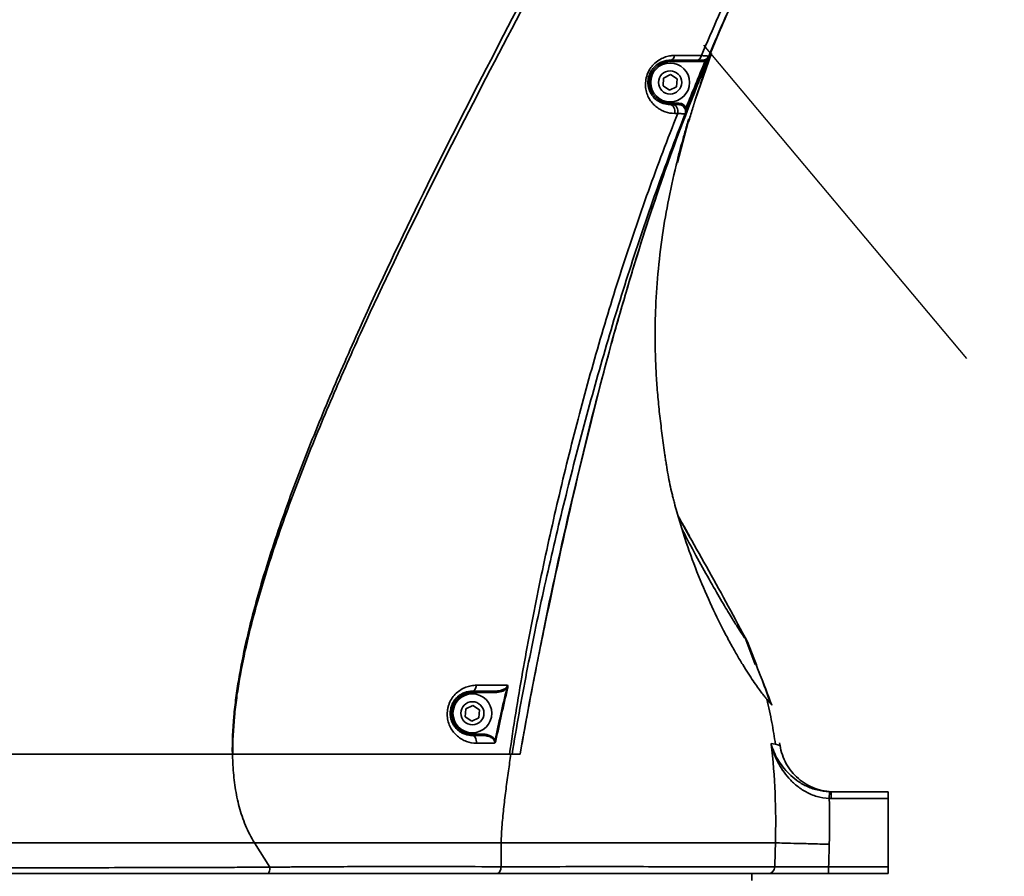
# Model space of a CAD drawing. Header units: millimetres. Extents: x -7686 to -856, y -458 to 6140.
# Tile 35 of 102: x -5885 to -5741, y 3407 to 3533. Entities that reach past the tile are written whole.
import ezdxf

# ---------------------------------------------------------------- set-up
doc = ezdxf.new("R2010")
doc.units = ezdxf.units.MM
doc.header["$LTSCALE"] = 5
doc.header["$PDSIZE"] = -1
doc.linetypes.add('ACAD_ISO10W100', pattern=[18, 12, -3, 0, -3])
doc.dimstyles.new('本体 安装', dxfattribs={"dimtxt": 24, "dimasz": 12, "dimexe": 7, "dimexo": 0.625, "dimtad": 1, "dimtoh": 1, "dimtxsty": 'Standard', "dimcen": 2.5, "dimclrd": 1, "dimclre": 1, "dimclrt": 4, "dimadec": 0, "dimazin": 0, "dimtfac": 1, "dimtmove": 0, "dimatfit": 3, "dimfxl": 1, "dimarcsym": 0})

# ---------------------------------------------------------------- blocks, each defined once
blk = doc.blocks.new('*D78')
at = {"color": 1, "linetype": 'ByBlock', "lineweight": -2, "transparency": 16777216}
for p, q in [((-5843.33, 3598.26), (-6087.36, 3598.26)), ((-6080.36, 3586.26), (-6080.36, 3220.26)), ((-5831.34, 3208.26), (-6087.36, 3208.26))]:
    blk.add_line(p, q, dxfattribs=at)
at = {"color": 1, "linetype": 'ByBlock', "transparency": 16777216}
for points in [[(-6082.36, 3586.26), (-6078.36, 3586.26), (-6080.36, 3598.26)], [(-6082.36, 3220.26), (-6078.36, 3220.26), (-6080.36, 3208.26)]]:
    blk.add_solid(points, dxfattribs=at)
at = {"layer": 'Defpoints', "color": 0, "linetype": 'ByBlock', "transparency": 16777216}
for p in [(-5842.71, 3598.26), (-6080.36, 3208.26), (-5830.71, 3208.26)]:
    blk.add_point(p, dxfattribs=at)
at = {"color": 4, "linetype": 'ByBlock', "transparency": 16777216, "insert": (-6092.99, 3427.58), "char_height": 24, "attachment_point": 5, "rotation": 90}
blk.add_mtext('390', dxfattribs=at)
blk = doc.blocks.new('*D82')
at = {"color": 1, "linetype": 'ByBlock', "lineweight": -2, "transparency": 16777216}
blk.add_arc((-5842.71, 3598.26), 196.77, 313.4946, 86.5054, dxfattribs=at)
at = {"color": 1, "linetype": 'ByBlock', "transparency": 16777216}
for points in [[(-5830.78, 3792.67), (-5830.65, 3796.67), (-5842.71, 3795.03)], [(-5705.94, 3454.02), (-5708.6, 3457), (-5716.23, 3447.52)]]:
    blk.add_solid(points, dxfattribs=at)
at = {"layer": 'Defpoints', "color": 0, "linetype": 'ByBlock', "transparency": 16777216}
for p in [(-5842.71, 4028.26), (-5842.71, 3598.26), (-5842.71, 3598.26), (-5646.27, 3586.82), (-5566.31, 3268.86)]:
    blk.add_point(p, dxfattribs=at)
at = {"color": 4, "linetype": 'ByBlock', "transparency": 16777216, "insert": (-5655.42, 3691.91), "char_height": 24, "attachment_point": 5, "rotation": 296.5657}
blk.add_mtext('140°', dxfattribs=at)

msp = doc.modelspace()

# ---------------------------------------------------------------- linework, layer by layer
at = {"color": 2, "linetype": 'ACAD_ISO10W100'}
msp.add_line((-5842.71, 3598.258), (-5566.311, 3268.859), dxfattribs=at)
at = {"linetype": 'Continuous', "lineweight": 35}
for p, q in [((-5789.71, 3526.808), (-5789.71, 3527.008)), ((-5789.71, 3526.808), (-5784.968, 3526.808)), ((-5783.633, 3528.056), (-5785.989, 3521.3)), ((-5784.968, 3526.808), (-5784.968, 3527.008)), ((-5784.571, 3526.876), (-5784.386, 3526.799)), ((-5784.047, 3527.619), (-5784.05, 3527.619)), ((-5790.748, 3523.252), (-5790.667, 3524.404)), ((-5790.667, 3524.404), (-5789.629, 3524.91)), ((-5789.629, 3524.91), (-5788.671, 3524.264)), ((-5788.671, 3524.264), (-5788.753, 3523.112)), ((-5789.791, 3522.606), (-5790.748, 3523.252)), ((-5788.753, 3523.112), (-5789.791, 3522.606)), ((-5789.71, 3520.708), (-5789.71, 3520.508)), ((-5788.435, 3520.708), (-5789.71, 3520.708)), ((-5788.435, 3520.708), (-5788.435, 3520.508)), ((-5788.06, 3520.648), (-5788.123, 3520.458)), ((-5787.355, 3520.033), (-5787.169, 3519.959)), ((-5787.505, 3519.142), (-5787.504, 3519.142)), ((-5787.051, 3517.983), (-5788.647, 3512.039)), ((-5786.902, 3457.25), (-5788.543, 3460.163)), ((-5777.245, 3438.415), (-5778.612, 3442.093)), ((-5778.368, 3441.728), (-5777.351, 3439.099)), ((-5818.71, 3434.308), (-5818.71, 3434.508)), ((-5818.71, 3434.308), (-5815.367, 3434.308)), ((-5815.367, 3434.308), (-5815.367, 3434.508)), ((-5813.666, 3434.902), (-5813.545, 3434.873)), ((-5819.748, 3430.752), (-5819.667, 3431.904)), ((-5819.667, 3431.904), (-5818.629, 3432.41)), ((-5818.629, 3432.41), (-5817.671, 3431.764)), ((-5817.671, 3431.764), (-5817.753, 3430.612)), ((-5818.791, 3430.106), (-5819.748, 3430.752)), ((-5817.753, 3430.612), (-5818.791, 3430.106)), ((-5818.71, 3428.208), (-5818.71, 3428.008)), ((-5817.297, 3428.208), (-5818.71, 3428.208)), ((-5817.297, 3428.208), (-5817.297, 3428.008)), ((-5815.377, 3427.308), (-5815.256, 3427.283)), ((-5773.587, 3426.531), (-5773.655, 3426.923)), ((-5766.376, 3418.762), (-5766.345, 3419.762)), ((-5766.094, 3418.758), (-5766.094, 3419.758)), ((-5766.094, 3419.758), (-5757.71, 3419.758)), ((-5757.71, 3418.758), (-5766.094, 3418.758)), ((-5757.71, 3419.758), (-5757.71, 3418.758)), ((-5757.71, 3418.758), (-5757.71, 3408.758)), ((-5848.412, 3408.698), (-5850.659, 3412.258)), ((-5766.453, 3407.758), (-5766.453, 3408.758)), ((-5766.453, 3408.758), (-5757.71, 3408.758)), ((-5757.71, 3408.758), (-5757.71, 3407.758)), ((-5777.71, 3406.758), (-5777.71, 3407.758)), ((-5757.71, 3407.758), (-5766.453, 3407.758))]:
    msp.add_line(p, q, dxfattribs=at)
at = {"linetype": 'Continuous', "lineweight": 35, "flags": 128}
for points in [[(-5789.71, 3520.508), (-5789.546, 3520.481), (-5789.391, 3520.401), (-5789.254, 3520.273), (-5789.141, 3520.103), (-5789.06, 3519.901), (-5789.013, 3519.678), (-5789.004, 3519.445), (-5789.034, 3519.216)], [(-5789.275, 3520.508), (-5789.111, 3520.481), (-5788.956, 3520.401), (-5788.818, 3520.273), (-5788.705, 3520.103), (-5788.622, 3519.901), (-5788.576, 3519.677), (-5788.567, 3519.445), (-5788.596, 3519.216)], [(-5786.887, 3518.35), (-5787.035, 3517.988), (-5787.093, 3517.884)], [(-5786.888, 3518.35), (-5787.033, 3517.995), (-5787.061, 3517.943)], [(-5818.71, 3434.508), (-5818.606, 3434.524), (-5818.505, 3434.571), (-5818.411, 3434.647), (-5818.327, 3434.751), (-5818.254, 3434.879), (-5818.196, 3435.027), (-5818.154, 3435.19), (-5818.13, 3435.363)], [(-5818.71, 3428.008), (-5818.585, 3427.986), (-5818.466, 3427.92), (-5818.358, 3427.813), (-5818.266, 3427.67), (-5818.193, 3427.498), (-5818.144, 3427.304), (-5818.12, 3427.096), (-5818.122, 3426.885)], [(-5848.411, 3408.697), (-5848.411, 3408.697), (-5848.411, 3408.697)]]:
    msp.add_lwpolyline(points, dxfattribs=at)
at = {"linetype": 'Continuous', "lineweight": 35}
for centre, radius in [((-5789.71, 3523.758), 2.85), ((-5789.71, 3523.758), 1.699), ((-5818.71, 3431.258), 2.85), ((-5818.71, 3431.258), 1.699)]:
    msp.add_circle(centre, radius, dxfattribs=at)
at = {"color": 4, "linetype": 'ByBlock'}
for radius, start, end in [(872.295, 310, 170), (158.224, 319.59613, 86.03661)]:
    msp.add_arc((-5842.71, 3598.258), radius, start, end, dxfattribs=at)
at = {"linetype": 'Continuous', "lineweight": 35}
for centre, radius, start, end in [((-5789.71, 3523.758), 3.05, 90, 270), ((-5789.826, 3527.774), 0.775, 278.61666, 354.87511), ((-5785.897, 3527.79), 0.788, 277.46144, 353.45885), ((-5784.971, 3528.008), 1, 270.0012, 337.11838), ((-5788.435, 3519.508), 1, 338.50976, 71.78609), ((-5818.71, 3431.258), 3.05, 90, 270), ((-5775.343, 3408.751), 0.993, 270.37325, 358.88688)]:
    msp.add_arc(centre, radius, start, end, dxfattribs=at)
for points, knots in [([(-5784.959, 3584.933), (-5788.43, 3578.512), (-5791.927, 3572.104), (-5798.897, 3559.276), (-5802.372, 3552.857), (-5809.256, 3539.983), (-5812.667, 3533.528), (-5819.376, 3520.562), (-5822.678, 3514.051), (-5829.111, 3500.946), (-5832.239, 3494.361), (-5836.723, 3484.407), (-5838.182, 3481.076), (-5841.01, 3474.382), (-5842.378, 3471.018), (-5844.993, 3464.245), (-5846.24, 3460.837), (-5848.565, 3453.959), (-5849.644, 3450.49), (-5851.07, 3445.215), (-5851.514, 3443.445), (-5852.317, 3439.875), (-5852.678, 3438.075), (-5853.133, 3435.344), (-5853.27, 3434.429), (-5853.511, 3432.6), (-5853.613, 3431.685), (-5853.861, 3428.936), (-5853.945, 3427.1), (-5853.914, 3425.258)], [0, 0, 0, 0, 0.125, 0.125, 0.25, 0.25, 0.375, 0.375, 0.5, 0.5, 0.625, 0.625, 0.6875, 0.6875, 0.75, 0.75, 0.8125, 0.8125, 0.875, 0.875, 0.90625, 0.90625, 0.9375, 0.9375, 0.953125, 0.953125, 0.96875, 0.96875, 1, 1, 1, 1]), ([(-5853.856, 3425.258), (-5853.876, 3427.099), (-5853.781, 3428.934), (-5853.517, 3431.68), (-5853.409, 3432.594), (-5853.158, 3434.421), (-5853.016, 3435.334), (-5852.545, 3438.062), (-5852.173, 3439.858), (-5851.35, 3443.422), (-5850.896, 3445.188), (-5849.44, 3450.452), (-5848.342, 3453.913), (-5845.979, 3460.775), (-5844.714, 3464.174), (-5842.063, 3470.929), (-5840.678, 3474.283), (-5837.816, 3480.959), (-5836.34, 3484.281), (-5831.808, 3494.205), (-5828.649, 3500.771), (-5822.161, 3513.838), (-5818.835, 3520.33), (-5812.083, 3533.264), (-5808.657, 3539.703), (-5801.745, 3552.55), (-5798.26, 3558.958), (-5791.254, 3571.754), (-5787.734, 3578.142), (-5784.195, 3584.521)], [0, 0, 0, 0, 0.03125, 0.03125, 0.046875, 0.046875, 0.0625, 0.0625, 0.09375, 0.09375, 0.125, 0.125, 0.1875, 0.1875, 0.25, 0.25, 0.3125, 0.3125, 0.375, 0.375, 0.5, 0.5, 0.625, 0.625, 0.75, 0.75, 0.875, 0.875, 1, 1, 1, 1]), ([(-5764.028, 3573.45), (-5765.012, 3570.325), (-5766.158, 3567.27), (-5768.656, 3561.251), (-5770.006, 3558.285), (-5772.761, 3552.377), (-5774.166, 3549.435), (-5776.945, 3543.537), (-5778.321, 3540.582), (-5781.004, 3534.643), (-5782.312, 3531.657), (-5784.833, 3525.653), (-5786.048, 3522.635), (-5789.55, 3513.53), (-5791.694, 3507.393), (-5794.656, 3498.097), (-5795.602, 3494.984), (-5797.418, 3488.731), (-5798.288, 3485.591), (-5800.804, 3476.155), (-5802.357, 3469.836), (-5805.301, 3457.16), (-5806.697, 3450.805), (-5808.682, 3441.247), (-5809.324, 3438.057), (-5810.56, 3431.665), (-5811.158, 3428.462), (-5811.707, 3425.258)], [0, 0, 0, 0, 0.0625, 0.0625, 0.125, 0.125, 0.1875, 0.1875, 0.25, 0.25, 0.3125, 0.3125, 0.375, 0.375, 0.5, 0.5, 0.5625, 0.5625, 0.625, 0.625, 0.75, 0.75, 0.875, 0.875, 0.9375, 0.9375, 1, 1, 1, 1]), ([(-5764.787, 3573.647), (-5766.115, 3569.662), (-5767.706, 3565.788), (-5770.255, 3560.047), (-5771.131, 3558.144), (-5772.905, 3554.349), (-5773.804, 3552.456), (-5775.6, 3548.67), (-5776.497, 3546.776), (-5778.279, 3542.985), (-5779.163, 3541.086), (-5781.78, 3535.377), (-5783.479, 3531.551), (-5785.114, 3527.7)], [0, 0, 0, 0, 0.25, 0.25, 0.375, 0.375, 0.5, 0.5, 0.625, 0.625, 0.75, 0.75, 1, 1, 1, 1]), ([(-5784.05, 3527.619), (-5782.431, 3531.458), (-5780.747, 3535.27), (-5777.285, 3542.855), (-5775.507, 3546.628), (-5772.837, 3552.288), (-5771.948, 3554.175), (-5770.196, 3557.959), (-5769.332, 3559.857), (-5767.665, 3563.677), (-5766.861, 3565.6), (-5765.357, 3569.488), (-5764.657, 3571.454), (-5764.028, 3573.45)], [0, 0, 0, 0, 0.25, 0.25, 0.5, 0.5, 0.625, 0.625, 0.75, 0.75, 0.875, 0.875, 1, 1, 1, 1]), ([(-5782.401, 3531.359), (-5784.241, 3526.936), (-5788.035, 3517.815), (-5792.962, 3503.68), (-5797.867, 3487.53), (-5802.536, 3469.628), (-5806.989, 3450.01), (-5809.948, 3435.195), (-5811.412, 3426.925), (-5811.707, 3425.258)], [0, 0, 0, 0, 0.13026015, 0.26860039, 0.40688321, 0.58921093, 0.77159809, 0.95395605, 1, 1, 1, 1]), ([(-5789.054, 3527.705), (-5789.304, 3527.705), (-5789.559, 3527.684), (-5790.078, 3527.591), (-5790.34, 3527.52), (-5790.861, 3527.32), (-5791.123, 3527.19), (-5791.635, 3526.861), (-5791.882, 3526.664), (-5792.227, 3526.312), (-5792.336, 3526.188), (-5792.541, 3525.923), (-5792.638, 3525.782), (-5792.903, 3525.338), (-5793.041, 3525.026), (-5793.241, 3524.367), (-5793.296, 3524.04), (-5793.324, 3523.553), (-5793.324, 3523.392), (-5793.306, 3523.082), (-5793.289, 3522.93), (-5793.215, 3522.487), (-5793.135, 3522.205), (-5792.934, 3521.686), (-5792.811, 3521.446), (-5792.531, 3521), (-5792.374, 3520.796), (-5792.039, 3520.43), (-5791.861, 3520.266), (-5791.482, 3519.973), (-5791.283, 3519.843), (-5790.864, 3519.618), (-5790.647, 3519.524), (-5789.984, 3519.297), (-5789.521, 3519.216), (-5789.034, 3519.216)], [0, 0, 0, 0, 0.0625, 0.0625, 0.125, 0.125, 0.1875, 0.1875, 0.25, 0.25, 0.28125, 0.28125, 0.3125, 0.3125, 0.375, 0.375, 0.4375, 0.4375, 0.46875, 0.46875, 0.5, 0.5, 0.5625, 0.5625, 0.625, 0.625, 0.6875, 0.6875, 0.75, 0.75, 0.8125, 0.8125, 0.875, 0.875, 1, 1, 1, 1]), ([(-5789.71, 3520.508), (-5790.062, 3520.508), (-5790.397, 3520.564), (-5791.038, 3520.773), (-5791.346, 3520.929), (-5791.905, 3521.337), (-5792.159, 3521.588), (-5792.488, 3522.061), (-5792.587, 3522.233), (-5792.756, 3522.608), (-5792.827, 3522.813), (-5792.929, 3523.258), (-5792.959, 3523.494), (-5792.96, 3523.878), (-5792.953, 3524.011), (-5792.921, 3524.277), (-5792.896, 3524.412), (-5792.827, 3524.687), (-5792.783, 3524.826), (-5792.676, 3525.093), (-5792.614, 3525.223), (-5792.472, 3525.476), (-5792.392, 3525.598), (-5792.225, 3525.821), (-5792.136, 3525.925), (-5791.855, 3526.214), (-5791.657, 3526.37), (-5791.256, 3526.627), (-5791.055, 3526.724), (-5790.66, 3526.873), (-5790.463, 3526.925), (-5790.079, 3526.993), (-5789.892, 3527.008), (-5789.71, 3527.008)], [0, 0, 0, 0, 0.125, 0.125, 0.25, 0.25, 0.375, 0.375, 0.4375, 0.4375, 0.5, 0.5, 0.5625, 0.5625, 0.59375, 0.59375, 0.625, 0.625, 0.65625, 0.65625, 0.6875, 0.6875, 0.71875, 0.71875, 0.75, 0.75, 0.8125, 0.8125, 0.875, 0.875, 0.9375, 0.9375, 1, 1, 1, 1]), ([(-5785.795, 3527.008), (-5785.667, 3527.008), (-5785.554, 3527.008), (-5785.353, 3527.008), (-5785.266, 3527.008), (-5785.124, 3527.008), (-5785.069, 3527.008), (-5784.994, 3527.008), (-5784.974, 3527.008), (-5784.971, 3527.008)], [0, 0, 0, 0, 0.25, 0.25, 0.5, 0.5, 0.75, 0.75, 1, 1, 1, 1]), ([(-5784.05, 3527.619), (-5784.054, 3527.618), (-5784.081, 3527.619), (-5784.177, 3527.624), (-5784.247, 3527.629), (-5784.43, 3527.643), (-5784.542, 3527.652), (-5784.801, 3527.673), (-5784.949, 3527.686), (-5785.114, 3527.7)], [0, 0, 0, 0, 0.25, 0.25, 0.5, 0.5, 0.75, 0.75, 1, 1, 1, 1]), ([(-5784.571, 3526.876), (-5784.519, 3526.935), (-5784.467, 3526.992), (-5784.366, 3527.109), (-5784.318, 3527.168), (-5784.183, 3527.35), (-5784.105, 3527.481), (-5784.047, 3527.619)], [0, 0, 0, 0, 0.25, 0.25, 0.5, 0.5, 1, 1, 1, 1]), ([(-5784.386, 3526.799), (-5784.322, 3526.953), (-5784.261, 3527.101), (-5784.149, 3527.371), (-5784.098, 3527.495), (-5784.047, 3527.619)], [0, 0, 0, 0, 0.5, 0.5, 1, 1, 1, 1]), ([(-5784.37, 3526.341), (-5784.271, 3526.602), (-5784.164, 3526.885), (-5783.945, 3527.453), (-5783.833, 3527.743), (-5783.717, 3528.037)], [0, 0, 0, 0, 0.5, 0.5, 1, 1, 1, 1]), ([(-5785.031, 3524.524), (-5784.933, 3524.803), (-5784.834, 3525.081), (-5784.617, 3525.676), (-5784.501, 3525.992), (-5784.37, 3526.341)], [0, 0, 0, 0, 0.5, 0.5, 1, 1, 1, 1]), ([(-5785.686, 3522.235), (-5785.565, 3522.594), (-5785.323, 3523.316), (-5785.072, 3524.035), (-5784.946, 3524.397)], [0, 0, 0, 0, 0.4969414, 1, 1, 1, 1]), ([(-5786.219, 3520.548), (-5786.211, 3520.576), (-5786.194, 3520.632), (-5786.167, 3520.722), (-5786.139, 3520.817), (-5786.099, 3520.947), (-5786.047, 3521.117), (-5785.973, 3521.353), (-5785.887, 3521.623), (-5785.788, 3521.926), (-5785.72, 3522.131), (-5785.686, 3522.235)], [0, 0, 0, 0, 0.0618416, 0.124044, 0.186794, 0.2502734, 0.3743553, 0.5005757, 0.6652578, 0.8309507, 1, 1, 1, 1]), ([(-5788.435, 3520.508), (-5788.441, 3520.508), (-5788.465, 3520.508), (-5788.545, 3520.508), (-5788.602, 3520.508), (-5788.746, 3520.508), (-5788.833, 3520.508), (-5789.034, 3520.508), (-5789.149, 3520.508), (-5789.275, 3520.508)], [0, 0, 0, 0, 0.25, 0.25, 0.5, 0.5, 0.75, 0.75, 1, 1, 1, 1]), ([(-5788.123, 3520.458), (-5787.992, 3520.415), (-5787.872, 3520.346), (-5787.67, 3520.167), (-5787.587, 3520.055), (-5787.472, 3519.811), (-5787.439, 3519.676), (-5787.43, 3519.405), (-5787.454, 3519.269), (-5787.504, 3519.142)], [0, 0, 0, 0, 0.25, 0.25, 0.5, 0.5, 0.75, 0.75, 1, 1, 1, 1]), ([(-5787.355, 3520.033), (-5787.425, 3520.176), (-5787.524, 3520.306), (-5787.765, 3520.516), (-5787.907, 3520.598), (-5788.06, 3520.648)], [0, 0, 0, 0, 0.5, 0.5, 1, 1, 1, 1]), ([(-5787.355, 3520.033), (-5787.362, 3519.876), (-5787.369, 3519.723), (-5787.412, 3519.426), (-5787.448, 3519.281), (-5787.504, 3519.142)], [0, 0, 0, 0, 0.5, 0.5, 1, 1, 1, 1]), ([(-5787.504, 3519.142), (-5787.453, 3519.264), (-5787.401, 3519.388), (-5787.29, 3519.657), (-5787.23, 3519.805), (-5787.169, 3519.959)], [0, 0, 0, 0, 0.5, 0.5, 1, 1, 1, 1]), ([(-5786.289, 3520.303), (-5786.278, 3520.343), (-5786.256, 3520.421), (-5786.231, 3520.506), (-5786.219, 3520.548)], [0, 0, 0, 0, 0.5139246, 1, 1, 1, 1]), ([(-5788.596, 3519.216), (-5790.09, 3515.446), (-5791.522, 3511.651), (-5794.264, 3504.01), (-5795.573, 3500.162), (-5798.067, 3492.437), (-5799.25, 3488.558), (-5801.501, 3480.77), (-5802.57, 3476.862), (-5804.6, 3469.016), (-5805.561, 3465.08), (-5807.387, 3457.18), (-5808.25, 3453.217), (-5809.877, 3445.264), (-5810.64, 3441.278), (-5811.696, 3435.284), (-5812.032, 3433.283), (-5812.672, 3429.275), (-5812.976, 3427.269), (-5813.258, 3425.258)], [0, 0, 0, 0, 0.125, 0.125, 0.25, 0.25, 0.375, 0.375, 0.5, 0.5, 0.625, 0.625, 0.75, 0.75, 0.875, 0.875, 0.9375, 0.9375, 1, 1, 1, 1]), ([(-5812.891, 3425.258), (-5812.242, 3429.268), (-5811.524, 3433.265), (-5809.975, 3441.236), (-5809.147, 3445.212), (-5807.399, 3453.145), (-5806.481, 3457.1), (-5804.559, 3464.986), (-5803.556, 3468.917), (-5801.466, 3476.758), (-5800.377, 3480.666), (-5798.102, 3488.456), (-5796.916, 3492.337), (-5794.43, 3500.069), (-5793.129, 3503.92), (-5790.408, 3511.569), (-5788.988, 3515.368), (-5787.505, 3519.142)], [0, 0, 0, 0, 0.125, 0.125, 0.25, 0.25, 0.375, 0.375, 0.5, 0.5, 0.625, 0.625, 0.75, 0.75, 0.875, 0.875, 1, 1, 1, 1]), ([(-5788.596, 3519.216), (-5788.431, 3519.203), (-5788.281, 3519.191), (-5788.019, 3519.171), (-5787.907, 3519.163), (-5787.72, 3519.15), (-5787.646, 3519.146), (-5787.543, 3519.141), (-5787.513, 3519.14), (-5787.505, 3519.142)], [0, 0, 0, 0, 0.25, 0.25, 0.5, 0.5, 0.75, 0.75, 1, 1, 1, 1]), ([(-5787.341, 3517.15), (-5787.275, 3517.374), (-5787.209, 3517.593), (-5787.111, 3517.915), (-5787.078, 3518.019), (-5787.015, 3518.22), (-5786.984, 3518.318), (-5786.955, 3518.409)], [0, 0, 0, 0, 0.5, 0.5, 0.75, 0.75, 1, 1, 1, 1]), ([(-5787.859, 3515.331), (-5787.774, 3515.633), (-5787.605, 3516.24), (-5787.429, 3516.845), (-5787.341, 3517.15)], [0, 0, 0, 0, 0.4974144, 1, 1, 1, 1]), ([(-5774.787, 3432.474), (-5774.789, 3432.478), (-5774.791, 3432.485), (-5774.803, 3432.503), (-5774.821, 3432.525), (-5774.845, 3432.552), (-5774.874, 3432.584), (-5774.935, 3432.649), (-5775.052, 3432.775), (-5775.27, 3433.016), (-5775.552, 3433.339), (-5775.91, 3433.776), (-5776.351, 3434.348), (-5776.887, 3435.082), (-5777.519, 3435.996), (-5778.244, 3437.095), (-5779.051, 3438.375), (-5779.933, 3439.853), (-5780.872, 3441.517), (-5782.172, 3443.961), (-5783.844, 3447.378), (-5785.791, 3451.94), (-5787.284, 3456.046), (-5788.36, 3459.471), (-5788.913, 3461.447), (-5789.258, 3462.782), (-5789.479, 3463.681), (-5789.738, 3464.824), (-5790.016, 3466.23), (-5790.217, 3467.428), (-5790.364, 3468.395), (-5790.504, 3469.361), (-5790.671, 3470.561), (-5790.864, 3471.988), (-5791.047, 3473.402), (-5791.215, 3474.81), (-5791.418, 3476.679), (-5791.627, 3479.015), (-5791.775, 3481.36), (-5791.854, 3483.232), (-5791.906, 3485.094), (-5791.921, 3487.427), (-5791.84, 3491.116), (-5791.542, 3495.786), (-5790.89, 3501.285), (-5789.93, 3506.838), (-5789, 3510.968), (-5788.268, 3513.831), (-5787.996, 3514.828), (-5787.859, 3515.331)], [0, 0, 0, 0, 0.0095514, 0.0187812, 0.0276912, 0.0362834, 0.0445595, 0.0525218, 0.0781446, 0.1027952, 0.1273427, 0.1518583, 0.1765315, 0.2015153, 0.226871, 0.2520444, 0.2774465, 0.3028509, 0.3282937, 0.3536949, 0.4038914, 0.4535404, 0.5028495, 0.5273855, 0.5518163, 0.5579144, 0.5640092, 0.5761926, 0.5883851, 0.6006091, 0.6067253, 0.6128289, 0.6249596, 0.6369818, 0.6489248, 0.6608155, 0.672668, 0.6962847, 0.7198012, 0.731669, 0.7432384, 0.7664131, 0.7899253, 0.835155, 0.882589, 0.9270354, 0.9744777, 0.987127, 1, 1, 1, 1]), ([(-5786.873, 3457.265), (-5787.332, 3458.082), (-5787.87, 3459.038), (-5788.478, 3460.086), (-5788.566, 3460.239)], [0, 0, 0, 0, 0.8537781, 1, 1, 1, 1]), ([(-5787.97, 3458.3), (-5787.885, 3458.133), (-5787.109, 3456.599), (-5785.669, 3453.933), (-5783.753, 3450.467), (-5782.066, 3447.562), (-5780.718, 3445.325), (-5779.604, 3443.549), (-5778.842, 3442.422), (-5778.435, 3441.839), (-5778.391, 3441.765), (-5778.368, 3441.728)], [0, 0, 0, 0, 0.0139125, 0.1272206, 0.2383921, 0.3475866, 0.4551514, 0.5600961, 0.7008125, 0.8469171, 1, 1, 1, 1]), ([(-5778.368, 3441.728), (-5780.236, 3445.21), (-5783.028, 3450.413), (-5785.939, 3455.55), (-5786.902, 3457.25)], [0, 0, 0, 0, 0.6692363, 1, 1, 1, 1]), ([(-5774.984, 3432.702), (-5775.381, 3433.826), (-5776.093, 3435.845), (-5776.966, 3438.099), (-5777.353, 3439.098)], [0, 0, 0, 0, 0.55672734, 1, 1, 1, 1]), ([(-5777.351, 3439.099), (-5777.093, 3438.433), (-5776.239, 3436.225), (-5775.384, 3434.016), (-5774.787, 3432.474)], [0, 0, 0, 0, 0.30163565, 1, 1, 1, 1]), ([(-5818.13, 3435.363), (-5818.385, 3435.363), (-5818.641, 3435.341), (-5819.154, 3435.248), (-5819.41, 3435.177), (-5819.91, 3434.987), (-5820.159, 3434.866), (-5820.635, 3434.57), (-5820.862, 3434.398), (-5821.288, 3433.995), (-5821.485, 3433.768), (-5821.829, 3433.269), (-5821.978, 3432.993), (-5822.153, 3432.563), (-5822.203, 3432.416), (-5822.288, 3432.114), (-5822.322, 3431.959), (-5822.398, 3431.498), (-5822.413, 3431.191), (-5822.386, 3430.73), (-5822.369, 3430.577), (-5822.319, 3430.28), (-5822.286, 3430.135), (-5822.167, 3429.71), (-5822.057, 3429.436), (-5821.795, 3428.933), (-5821.643, 3428.701), (-5821.301, 3428.275), (-5821.111, 3428.082), (-5820.713, 3427.743), (-5820.503, 3427.595), (-5820.061, 3427.339), (-5819.828, 3427.23), (-5819.117, 3426.972), (-5818.627, 3426.885), (-5818.122, 3426.885)], [0, 0, 0, 0, 0.0625, 0.0625, 0.125, 0.125, 0.1875, 0.1875, 0.25, 0.25, 0.3125, 0.3125, 0.375, 0.375, 0.40625, 0.40625, 0.4375, 0.4375, 0.5, 0.5, 0.53125, 0.53125, 0.5625, 0.5625, 0.625, 0.625, 0.6875, 0.6875, 0.75, 0.75, 0.8125, 0.8125, 0.875, 0.875, 1, 1, 1, 1]), ([(-5818.71, 3428.008), (-5819.077, 3428.008), (-5819.434, 3428.069), (-5819.954, 3428.25), (-5820.125, 3428.327), (-5820.452, 3428.508), (-5820.609, 3428.614), (-5820.909, 3428.857), (-5821.052, 3428.996), (-5821.317, 3429.308), (-5821.438, 3429.478), (-5821.648, 3429.854), (-5821.74, 3430.061), (-5821.878, 3430.499), (-5821.926, 3430.731), (-5821.969, 3431.222), (-5821.963, 3431.471), (-5821.908, 3431.85), (-5821.881, 3431.977), (-5821.815, 3432.224), (-5821.775, 3432.344), (-5821.636, 3432.693), (-5821.515, 3432.916), (-5821.24, 3433.312), (-5821.084, 3433.489), (-5820.75, 3433.798), (-5820.575, 3433.928), (-5820.211, 3434.148), (-5820.024, 3434.237), (-5819.463, 3434.445), (-5819.081, 3434.508), (-5818.71, 3434.508)], [0, 0, 0, 0, 0.125, 0.125, 0.1875, 0.1875, 0.25, 0.25, 0.3125, 0.3125, 0.375, 0.375, 0.4375, 0.4375, 0.5, 0.5, 0.5625, 0.5625, 0.59375, 0.59375, 0.625, 0.625, 0.6875, 0.6875, 0.75, 0.75, 0.8125, 0.8125, 0.875, 0.875, 1, 1, 1, 1]), ([(-5813.54, 3435.362), (-5813.564, 3435.275), (-5813.607, 3435.195), (-5813.716, 3435.052), (-5813.781, 3434.99), (-5813.992, 3434.826), (-5814.154, 3434.744), (-5814.49, 3434.62), (-5814.663, 3434.578), (-5815.012, 3434.522), (-5815.188, 3434.508), (-5815.367, 3434.508)], [0, 0, 0, 0, 0.125, 0.125, 0.25, 0.25, 0.5, 0.5, 0.75, 0.75, 1, 1, 1, 1]), ([(-5815.367, 3434.308), (-5815.057, 3434.308), (-5814.755, 3434.349), (-5814.314, 3434.488), (-5814.169, 3434.548), (-5813.9, 3434.698), (-5813.773, 3434.791), (-5813.666, 3434.902)], [0, 0, 0, 0, 0.5, 0.5, 0.75, 0.75, 1, 1, 1, 1]), ([(-5813.666, 3434.902), (-5813.629, 3434.974), (-5813.599, 3435.048), (-5813.555, 3435.203), (-5813.542, 3435.283), (-5813.54, 3435.362)], [0, 0, 0, 0, 0.5, 0.5, 1, 1, 1, 1]), ([(-5813.545, 3434.873), (-5813.525, 3434.955), (-5813.514, 3435.038), (-5813.511, 3435.203), (-5813.52, 3435.287), (-5813.54, 3435.362)], [0, 0, 0, 0, 0.5, 0.5, 1, 1, 1, 1]), ([(-5774.25, 3426.703), (-5774.416, 3427.772), (-5774.76, 3429.981), (-5775.259, 3432.185), (-5775.516, 3433.323)], [0, 0, 0, 0, 0.48353217, 1, 1, 1, 1]), ([(-5815.377, 3427.308), (-5815.413, 3427.394), (-5815.464, 3427.474), (-5815.583, 3427.618), (-5815.65, 3427.682), (-5815.87, 3427.856), (-5816.036, 3427.944), (-5816.384, 3428.082), (-5816.563, 3428.129), (-5816.926, 3428.193), (-5817.11, 3428.208), (-5817.297, 3428.208)], [0, 0, 0, 0, 0.125, 0.125, 0.25, 0.25, 0.5, 0.5, 0.75, 0.75, 1, 1, 1, 1]), ([(-5817.297, 3428.008), (-5817.094, 3428.008), (-5816.895, 3427.991), (-5816.501, 3427.92), (-5816.305, 3427.865), (-5815.935, 3427.703), (-5815.758, 3427.596), (-5815.554, 3427.37), (-5815.498, 3427.283), (-5815.433, 3427.088), (-5815.427, 3426.983), (-5815.451, 3426.882)], [0, 0, 0, 0, 0.25, 0.25, 0.5, 0.5, 0.75, 0.75, 0.875, 0.875, 1, 1, 1, 1]), ([(-5815.451, 3426.882), (-5815.404, 3426.937), (-5815.362, 3426.999), (-5815.296, 3427.135), (-5815.272, 3427.207), (-5815.256, 3427.283)], [0, 0, 0, 0, 0.5, 0.5, 1, 1, 1, 1]), ([(-5774.906, 3426.819), (-5774.452, 3426.742), (-5774.126, 3426.672), (-5773.693, 3426.571), (-5773.589, 3426.534), (-5773.587, 3426.531)], [0, 0, 0, 0, 0.5, 0.5, 1, 1, 1, 1]), ([(-5766.376, 3418.762), (-5766.994, 3418.786), (-5767.588, 3418.889), (-5768.448, 3419.139), (-5768.73, 3419.24), (-5769.269, 3419.465), (-5769.527, 3419.59), (-5770.274, 3419.998), (-5770.735, 3420.315), (-5771.565, 3420.992), (-5771.939, 3421.355), (-5772.622, 3422.119), (-5772.931, 3422.521), (-5773.48, 3423.339), (-5773.722, 3423.757), (-5774.152, 3424.608), (-5774.339, 3425.041), (-5774.581, 3425.701), (-5774.655, 3425.923), (-5774.756, 3426.258), (-5774.789, 3426.37), (-5774.85, 3426.594), (-5774.879, 3426.707), (-5774.906, 3426.819)], [0, 0, 0, 0, 0.125, 0.125, 0.1875, 0.1875, 0.25, 0.25, 0.375, 0.375, 0.5, 0.5, 0.625, 0.625, 0.75, 0.75, 0.875, 0.875, 0.9375, 0.9375, 0.96875, 0.96875, 1, 1, 1, 1]), ([(-5766.345, 3419.762), (-5766.964, 3419.781), (-5767.558, 3419.87), (-5768.419, 3420.089), (-5768.702, 3420.177), (-5769.242, 3420.374), (-5769.501, 3420.484), (-5770.249, 3420.841), (-5770.711, 3421.119), (-5771.544, 3421.713), (-5771.92, 3422.031), (-5772.606, 3422.7), (-5772.917, 3423.053), (-5773.469, 3423.769), (-5773.713, 3424.135), (-5774.146, 3424.88), (-5774.334, 3425.26), (-5774.578, 3425.838), (-5774.653, 3426.033), (-5774.755, 3426.327), (-5774.788, 3426.425), (-5774.849, 3426.622), (-5774.878, 3426.721), (-5774.906, 3426.819)], [0, 0, 0, 0, 0.125, 0.125, 0.1875, 0.1875, 0.25, 0.25, 0.375, 0.375, 0.5, 0.5, 0.625, 0.625, 0.75, 0.75, 0.875, 0.875, 0.9375, 0.9375, 0.96875, 0.96875, 1, 1, 1, 1]), ([(-5765.682, 3419.758), (-5766.626, 3419.758), (-5767.57, 3419.927), (-5769.342, 3420.582), (-5770.169, 3421.068), (-5771.604, 3422.297), (-5772.211, 3423.04), (-5773.13, 3424.691), (-5773.442, 3425.598), (-5773.587, 3426.531)], [0, 0, 0, 0, 0.25, 0.25, 0.5, 0.5, 0.75, 0.75, 1, 1, 1, 1]), ([(-5954.52, 3425.258), (-5950.724, 3425.258), (-5946.84, 3425.258), (-5938.911, 3425.258), (-5934.867, 3425.258), (-5926.625, 3425.258), (-5922.428, 3425.258), (-5916.015, 3425.258), (-5913.852, 3425.258), (-5909.533, 3425.258), (-5907.374, 3425.258), (-5900.896, 3425.258), (-5896.576, 3425.258), (-5887.937, 3425.258), (-5883.616, 3425.258), (-5878.216, 3425.258), (-5877.135, 3425.258), (-5874.975, 3425.258), (-5873.895, 3425.258), (-5870.671, 3425.258), (-5868.536, 3425.258), (-5864.295, 3425.258), (-5862.19, 3425.258), (-5858.011, 3425.258), (-5855.938, 3425.258), (-5853.885, 3425.258)], [0, 0, 0, 0, 0.125, 0.125, 0.25, 0.25, 0.375, 0.375, 0.4375, 0.4375, 0.5, 0.5, 0.625, 0.625, 0.75, 0.75, 0.78125, 0.78125, 0.8125, 0.8125, 0.875, 0.875, 0.9375, 0.9375, 1, 1, 1, 1]), ([(-5954.296, 3425.258), (-5950.507, 3425.258), (-5946.63, 3425.258), (-5938.718, 3425.258), (-5934.683, 3425.258), (-5926.46, 3425.258), (-5922.271, 3425.258), (-5915.874, 3425.258), (-5913.716, 3425.258), (-5909.41, 3425.258), (-5907.256, 3425.258), (-5900.796, 3425.258), (-5896.488, 3425.258), (-5887.873, 3425.258), (-5883.564, 3425.258), (-5877.101, 3425.258), (-5874.942, 3425.258), (-5870.655, 3425.258), (-5868.525, 3425.258), (-5864.296, 3425.258), (-5862.197, 3425.258), (-5858.03, 3425.258), (-5855.963, 3425.258), (-5853.914, 3425.258)], [0, 0, 0, 0, 0.125, 0.125, 0.25, 0.25, 0.375, 0.375, 0.4375, 0.4375, 0.5, 0.5, 0.625, 0.625, 0.75, 0.75, 0.8125, 0.8125, 0.875, 0.875, 0.9375, 0.9375, 1, 1, 1, 1]), ([(-5853.885, 3425.258), (-5853.875, 3424.596), (-5853.814, 3422.961), (-5853.546, 3420.37), (-5852.966, 3417.521), (-5852.199, 3415.232), (-5851.388, 3413.493), (-5850.914, 3412.662), (-5850.659, 3412.258)], [0.926886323, 0.926886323, 0.926886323, 0.926886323, 0.9375, 0.953125, 0.96875, 0.984375, 0.9921875, 1, 1, 1, 1]), ([(-5853.885, 3425.258), (-5850.2, 3425.258), (-5846.578, 3425.258), (-5839.458, 3425.258), (-5835.968, 3425.258), (-5830.843, 3425.258), (-5829.154, 3425.258), (-5825.821, 3425.258), (-5824.176, 3425.258), (-5819.304, 3425.258), (-5816.141, 3425.258), (-5813.063, 3425.258)], [0, 0, 0, 0, 0.25, 0.25, 0.5, 0.5, 0.625, 0.625, 0.75, 0.75, 1, 1, 1, 1]), ([(-5853.856, 3425.258), (-5850.193, 3425.258), (-5846.592, 3425.258), (-5839.513, 3425.258), (-5836.043, 3425.258), (-5829.247, 3425.258), (-5825.93, 3425.258), (-5819.469, 3425.258), (-5816.321, 3425.258), (-5813.258, 3425.258)], [0, 0, 0, 0, 0.25, 0.25, 0.5, 0.5, 0.75, 0.75, 1, 1, 1, 1]), ([(-5814.486, 3412.258), (-5814.484, 3412.7), (-5814.45, 3413.585), (-5814.322, 3415.349), (-5814.101, 3417.549), (-5813.783, 3420.183), (-5813.434, 3422.752), (-5813.186, 3424.443), (-5813.063, 3425.258)], [0.922925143, 0.922925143, 0.922925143, 0.922925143, 0.930737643, 0.938550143, 0.954175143, 0.969800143, 0.985425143, 1, 1, 1, 1]), ([(-5952.71, 3412.258), (-5949.014, 3412.258), (-5945.161, 3412.258), (-5937.188, 3412.258), (-5933.068, 3412.258), (-5924.628, 3412.258), (-5920.308, 3412.258), (-5911.543, 3412.258), (-5907.098, 3412.258), (-5898.167, 3412.258), (-5893.681, 3412.258), (-5884.751, 3412.258), (-5880.307, 3412.258), (-5871.544, 3412.258), (-5867.224, 3412.258), (-5858.779, 3412.258), (-5854.655, 3412.258), (-5850.659, 3412.258)], [0, 0, 0, 0, 0.125, 0.125, 0.25, 0.25, 0.375, 0.375, 0.5, 0.5, 0.625, 0.625, 0.75, 0.75, 0.875, 0.875, 1, 1, 1, 1]), ([(-5814.486, 3412.258), (-5817.155, 3412.258), (-5821.311, 3412.258), (-5827.123, 3412.258), (-5831.609, 3412.258), (-5836.213, 3412.258), (-5840.927, 3412.258), (-5845.741, 3412.258), (-5849.01, 3412.258), (-5850.659, 3412.258)], [0, 0, 0, 0, 0.25, 0.375, 0.5, 0.625, 0.75, 0.875, 1, 1, 1, 1]), ([(-5814.486, 3412.258), (-5814.487, 3411.967), (-5814.485, 3411.675), (-5814.482, 3411.092), (-5814.477, 3410.217), (-5814.472, 3409.342), (-5814.469, 3408.759)], [0, 0, 0, 0, 0.25, 0.25, 0.5, 1, 1, 1, 1]), ([(-5774.259, 3412.258), (-5774.317, 3412.258), (-5774.434, 3412.258), (-5774.622, 3412.258), (-5774.82, 3412.258), (-5775.028, 3412.258), (-5775.247, 3412.258), (-5775.693, 3412.258), (-5776.432, 3412.258), (-5777.573, 3412.258), (-5779.076, 3412.258), (-5781.05, 3412.258), (-5783.565, 3412.258), (-5786.43, 3412.258), (-5789.547, 3412.258), (-5793.022, 3412.258), (-5796.63, 3412.258), (-5800.687, 3412.258), (-5804.247, 3412.258), (-5807.392, 3412.258), (-5809.308, 3412.258), (-5810.871, 3412.258), (-5812.057, 3412.258), (-5813.26, 3412.258), (-5814.077, 3412.258), (-5814.486, 3412.258)], [0, 0, 0, 0, 0.01283807, 0.02571626, 0.03863505, 0.05159487, 0.06459622, 0.07763956, 0.12780793, 0.17904313, 0.23137241, 0.30687366, 0.38509495, 0.46031804, 0.53881746, 0.61283443, 0.69253992, 0.7611992, 0.84626183, 0.88457956, 0.92313007, 0.94224385, 0.96142517, 0.98067639, 1, 1, 1, 1]), ([(-5766.364, 3412.056), (-5767.304, 3412.08), (-5768.244, 3412.104), (-5770.007, 3412.149), (-5770.831, 3412.17), (-5772.263, 3412.207), (-5772.87, 3412.223), (-5773.793, 3412.246), (-5774.108, 3412.254), (-5774.259, 3412.258)], [0, 0, 0, 0, 0.25, 0.25, 0.5, 0.5, 0.75, 0.75, 1, 1, 1, 1]), ([(-5952.048, 3408.507), (-5951.927, 3408.507), (-5951.803, 3408.507), (-5951.559, 3408.508), (-5951.192, 3408.508), (-5950.333, 3408.508), (-5949.594, 3408.508), (-5948.113, 3408.509), (-5947.12, 3408.51), (-5944.124, 3408.512), (-5942.106, 3408.514), (-5935.986, 3408.52), (-5931.821, 3408.525), (-5923.318, 3408.537), (-5918.981, 3408.544), (-5913.447, 3408.552), (-5912.337, 3408.554), (-5910.119, 3408.558), (-5909.01, 3408.559), (-5905.682, 3408.565), (-5903.462, 3408.568), (-5896.8, 3408.579), (-5892.354, 3408.586), (-5883.455, 3408.601), (-5879.002, 3408.609), (-5872.315, 3408.622), (-5870.09, 3408.626), (-5865.672, 3408.636), (-5863.473, 3408.641), (-5859.112, 3408.653), (-5856.949, 3408.66), (-5853.73, 3408.672), (-5852.661, 3408.677), (-5851.063, 3408.684), (-5850.266, 3408.688), (-5849.338, 3408.693), (-5848.941, 3408.695), (-5848.676, 3408.697), (-5848.542, 3408.698), (-5848.412, 3408.698)], [0, 0, 0, 0, 0.0039063, 0.0039063, 0.0078125, 0.015625, 0.03125, 0.03125, 0.0625, 0.0625, 0.125, 0.125, 0.25, 0.25, 0.375, 0.375, 0.40625, 0.40625, 0.4375, 0.4375, 0.5, 0.5, 0.625, 0.625, 0.75, 0.75, 0.8125, 0.8125, 0.875, 0.875, 0.9375, 0.9375, 0.96875, 0.96875, 0.984375, 0.9921875, 0.9960938, 0.9960938, 1, 1, 1, 1]), ([(-5848.411, 3408.697), (-5848.414, 3408.57), (-5848.425, 3408.447), (-5848.462, 3408.218), (-5848.488, 3408.115), (-5848.583, 3407.857), (-5848.67, 3407.758), (-5848.757, 3407.758)], [0, 0, 0, 0, 0.25, 0.25, 0.5, 0.5, 1, 1, 1, 1]), ([(-5848.412, 3408.698), (-5848.412, 3408.698), (-5848.411, 3408.698), (-5848.411, 3408.697), (-5848.411, 3408.697), (-5848.411, 3408.697), (-5848.411, 3408.697)], [0, 0, 0, 0, 0.0000009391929, 0.0000009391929, 0.0000009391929, 0.0000016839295, 0.0000016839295, 0.0000016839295, 0.0000016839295]), ([(-5848.411, 3408.697), (-5848.216, 3408.697), (-5848.022, 3408.7), (-5847.633, 3408.703), (-5847.439, 3408.705), (-5846.858, 3408.71), (-5845.698, 3408.719), (-5844.547, 3408.728), (-5842.258, 3408.744), (-5840.749, 3408.753), (-5837.761, 3408.769), (-5836.282, 3408.775), (-5833.362, 3408.785), (-5831.922, 3408.788), (-5829.083, 3408.792), (-5827.683, 3408.793), (-5824.924, 3408.792), (-5823.563, 3408.79), (-5819.558, 3408.78), (-5816.982, 3408.768), (-5814.502, 3408.752)], [0, 0, 0, 0, 0.015625, 0.015625, 0.03125, 0.03125, 0.0625, 0.125, 0.125, 0.25, 0.25, 0.375, 0.375, 0.5, 0.5, 0.625, 0.625, 0.75, 0.75, 1, 1, 1, 1]), ([(-5815.156, 3407.758), (-5814.984, 3407.758), (-5814.814, 3407.865), (-5814.571, 3408.232), (-5814.501, 3408.491), (-5814.502, 3408.752)], [0, 0, 0, 0, 0.5, 0.5, 1, 1, 1, 1]), ([(-5814.469, 3408.766), (-5813.802, 3408.765), (-5813.145, 3408.764), (-5811.84, 3408.763), (-5811.193, 3408.764), (-5809.274, 3408.765), (-5808.023, 3408.767), (-5804.362, 3408.772), (-5802.043, 3408.774), (-5795.453, 3408.776), (-5791.545, 3408.77), (-5787.278, 3408.758), (-5786.455, 3408.755), (-5784.877, 3408.75), (-5784.124, 3408.747), (-5782.688, 3408.742), (-5782.004, 3408.739), (-5780.711, 3408.735), (-5780.102, 3408.733), (-5778.379, 3408.729), (-5777.374, 3408.727), (-5775.646, 3408.727), (-5774.924, 3408.729), (-5774.35, 3408.732)], [0, 0, 0, 0, 0.03125, 0.03125, 0.0625, 0.0625, 0.125, 0.125, 0.25, 0.25, 0.5, 0.5, 0.5625, 0.5625, 0.625, 0.625, 0.6875, 0.6875, 0.75, 0.75, 0.875, 0.875, 1, 1, 1, 1]), ([(-5774.35, 3408.732), (-5774.273, 3408.732), (-5774.156, 3408.732), (-5773.845, 3408.733), (-5773.65, 3408.734), (-5773.184, 3408.736), (-5772.918, 3408.736), (-5772.472, 3408.738), (-5772.315, 3408.738), (-5771.985, 3408.74), (-5771.811, 3408.74), (-5771.272, 3408.742), (-5770.89, 3408.743), (-5770.285, 3408.745), (-5770.078, 3408.746), (-5769.652, 3408.747), (-5769.433, 3408.748), (-5768.77, 3408.75), (-5768.319, 3408.752), (-5767.399, 3408.755), (-5766.926, 3408.756), (-5766.453, 3408.758)], [0, 0, 0, 0, 0.125, 0.125, 0.25, 0.25, 0.375, 0.375, 0.4375, 0.4375, 0.5, 0.5, 0.625, 0.625, 0.6875, 0.6875, 0.75, 0.75, 0.875, 0.875, 1, 1, 1, 1]), ([(-5848.757, 3407.758), (-5852.955, 3407.758), (-5857.205, 3407.758), (-5863.672, 3407.758), (-5865.843, 3407.758), (-5869.122, 3407.758), (-5870.219, 3407.758), (-5872.422, 3407.758), (-5873.528, 3407.758), (-5879.061, 3407.758), (-5883.483, 3407.758), (-5892.32, 3407.758), (-5896.735, 3407.758), (-5903.351, 3407.758), (-5905.555, 3407.758), (-5908.86, 3407.758), (-5909.962, 3407.758), (-5912.164, 3407.758), (-5913.266, 3407.758), (-5918.762, 3407.758), (-5923.069, 3407.758), (-5935.734, 3407.758), (-5943.836, 3407.758), (-5951.597, 3407.758)], [0, 0, 0, 0, 0.125, 0.125, 0.1875, 0.1875, 0.21875, 0.21875, 0.25, 0.25, 0.375, 0.375, 0.5, 0.5, 0.5625, 0.5625, 0.59375, 0.59375, 0.625, 0.625, 0.75, 0.75, 1, 1, 1, 1]), ([(-5815.156, 3407.758), (-5817.614, 3407.758), (-5820.166, 3407.758), (-5824.135, 3407.758), (-5825.483, 3407.758), (-5828.218, 3407.758), (-5829.605, 3407.758), (-5832.419, 3407.758), (-5833.846, 3407.758), (-5836.74, 3407.758), (-5838.206, 3407.758), (-5842.647, 3407.758), (-5845.67, 3407.758), (-5848.757, 3407.758)], [0, 0, 0, 0, 0.25, 0.25, 0.375, 0.375, 0.5, 0.5, 0.625, 0.625, 0.75, 0.75, 1, 1, 1, 1]), ([(-5775.336, 3407.758), (-5775.907, 3407.758), (-5776.623, 3407.758), (-5778.334, 3407.758), (-5779.329, 3407.758), (-5781.595, 3407.758), (-5782.867, 3407.758), (-5784.99, 3407.758), (-5785.734, 3407.758), (-5786.905, 3407.758), (-5787.306, 3407.758), (-5788.122, 3407.758), (-5788.537, 3407.758), (-5792.349, 3407.758), (-5796.229, 3407.758), (-5802.776, 3407.758), (-5805.08, 3407.758), (-5808.718, 3407.758), (-5809.961, 3407.758), (-5811.868, 3407.758), (-5812.511, 3407.758), (-5813.808, 3407.758), (-5814.461, 3407.758), (-5815.123, 3407.758)], [0, 0, 0, 0, 0.125, 0.125, 0.25, 0.25, 0.375, 0.375, 0.4375, 0.4375, 0.46875, 0.46875, 0.5, 0.5, 0.75, 0.75, 0.875, 0.875, 0.9375, 0.9375, 0.96875, 0.96875, 1, 1, 1, 1]), ([(-5766.453, 3407.758), (-5766.986, 3407.758), (-5767.517, 3407.758), (-5768.552, 3407.758), (-5769.06, 3407.758), (-5769.805, 3407.758), (-5770.052, 3407.758), (-5770.53, 3407.758), (-5770.763, 3407.758), (-5771.444, 3407.758), (-5771.874, 3407.758), (-5772.481, 3407.758), (-5772.676, 3407.758), (-5773.047, 3407.758), (-5773.224, 3407.758), (-5773.726, 3407.758), (-5774.025, 3407.758), (-5774.549, 3407.758), (-5774.768, 3407.758), (-5775.118, 3407.758), (-5775.25, 3407.758), (-5775.336, 3407.758)], [0, 0, 0, 0, 0.125, 0.125, 0.25, 0.25, 0.3125, 0.3125, 0.375, 0.375, 0.5, 0.5, 0.5625, 0.5625, 0.625, 0.625, 0.75, 0.75, 0.875, 0.875, 1, 1, 1, 1])]:
    msp.add_open_spline(points, degree=3, knots=knots, dxfattribs=at)
for points in [[(-5789.71, 3527.008), (-5788.379, 3527.008), (-5787.075, 3527.008), (-5785.795, 3527.008)], [(-5785.114, 3527.7), (-5786.402, 3527.701), (-5787.715, 3527.703), (-5789.054, 3527.705)], [(-5784.571, 3526.876), (-5785.521, 3524.604), (-5786.45, 3522.323), (-5787.355, 3520.033)], [(-5787.169, 3519.959), (-5786.264, 3522.248), (-5785.336, 3524.528), (-5784.386, 3526.799)], [(-5784.968, 3526.808), (-5784.832, 3526.808), (-5784.7, 3526.831), (-5784.571, 3526.876)], [(-5784.946, 3524.397), (-5784.981, 3524.454), (-5785.009, 3524.495), (-5785.031, 3524.524)], [(-5789.275, 3520.508), (-5789.42, 3520.508), (-5789.564, 3520.508), (-5789.71, 3520.508)], [(-5788.06, 3520.648), (-5788.182, 3520.688), (-5788.307, 3520.708), (-5788.435, 3520.708)], [(-5788.435, 3520.508), (-5788.328, 3520.508), (-5788.224, 3520.491), (-5788.123, 3520.458)], [(-5786.888, 3518.35), (-5786.694, 3519.003), (-5786.494, 3519.654), (-5786.289, 3520.303)], [(-5789.034, 3519.216), (-5788.888, 3519.216), (-5788.742, 3519.216), (-5788.596, 3519.216)], [(-5786.955, 3518.409), (-5786.933, 3518.391), (-5786.911, 3518.371), (-5786.888, 3518.35)], [(-5818.71, 3434.508), (-5817.585, 3434.508), (-5816.471, 3434.508), (-5815.367, 3434.508)], [(-5813.54, 3435.362), (-5815.05, 3435.363), (-5816.581, 3435.363), (-5818.13, 3435.363)], [(-5813.666, 3434.902), (-5814.268, 3432.378), (-5814.844, 3429.848), (-5815.377, 3427.308)], [(-5815.256, 3427.283), (-5814.723, 3429.821), (-5814.147, 3432.35), (-5813.545, 3434.873)], [(-5817.297, 3428.008), (-5817.766, 3428.008), (-5818.237, 3428.008), (-5818.71, 3428.008)], [(-5815.377, 3427.308), (-5815.367, 3427.161), (-5815.392, 3427.014), (-5815.451, 3426.882)], [(-5818.122, 3426.885), (-5817.224, 3426.884), (-5816.334, 3426.883), (-5815.451, 3426.882)], [(-5774.259, 3412.258), (-5774.139, 3417.127), (-5774.312, 3421.983), (-5774.906, 3426.819)], [(-5853.914, 3425.258), (-5853.895, 3425.258), (-5853.875, 3425.258), (-5853.856, 3425.258)], [(-5813.258, 3425.258), (-5813.129, 3425.258), (-5813.006, 3425.258), (-5812.891, 3425.258)], [(-5811.707, 3425.258), (-5812.156, 3425.258), (-5812.608, 3425.258), (-5813.063, 3425.258)], [(-5811.707, 3425.258), (-5812.1, 3425.258), (-5812.494, 3425.258), (-5812.891, 3425.258)], [(-5766.376, 3418.762), (-5766.309, 3416.527), (-5766.307, 3414.292), (-5766.364, 3412.056)], [(-5766.094, 3418.758), (-5766.188, 3418.758), (-5766.282, 3418.759), (-5766.376, 3418.762)], [(-5766.345, 3419.762), (-5766.261, 3419.759), (-5766.177, 3419.758), (-5766.094, 3419.758)], [(-5774.35, 3408.732), (-5774.32, 3409.907), (-5774.287, 3411.083), (-5774.259, 3412.258)], [(-5766.364, 3412.056), (-5766.393, 3410.957), (-5766.423, 3409.857), (-5766.453, 3408.758)]]:
    msp.add_open_spline(points, degree=3, dxfattribs=at)

# ---------------------------------------------------------------- dimensions: what is measured, and where the dimension line sits
at = {"color": 4, "linetype": 'ByBlock'}
dim = msp.add_angular_dim_2l(base=(-5646.268, 3586.817), line1=((-5842.71, 3598.258), (-5566.311, 3268.859)), line2=((-5842.71, 3598.258), (-5842.71, 4028.258)), dimstyle='本体 安装', dxfattribs=at)
dim.commit()
dim.dimension.update_dxf_attribs({"geometry": '*D82', "text_midpoint": (-5666.71, 3686.26), "dimtype": 162})
dim = msp.add_linear_dim(base=(-6080.363, 3208.258), p1=(-5842.71, 3598.258), p2=(-5830.711, 3208.258), angle=90, dimstyle='本体 安装', dxfattribs=at)
dim.commit()
dim.dimension.update_dxf_attribs({"geometry": '*D78', "text_midpoint": (-6080.363, 3427.581), "dimtype": 160})

doc.saveas('drawing.dxf')
